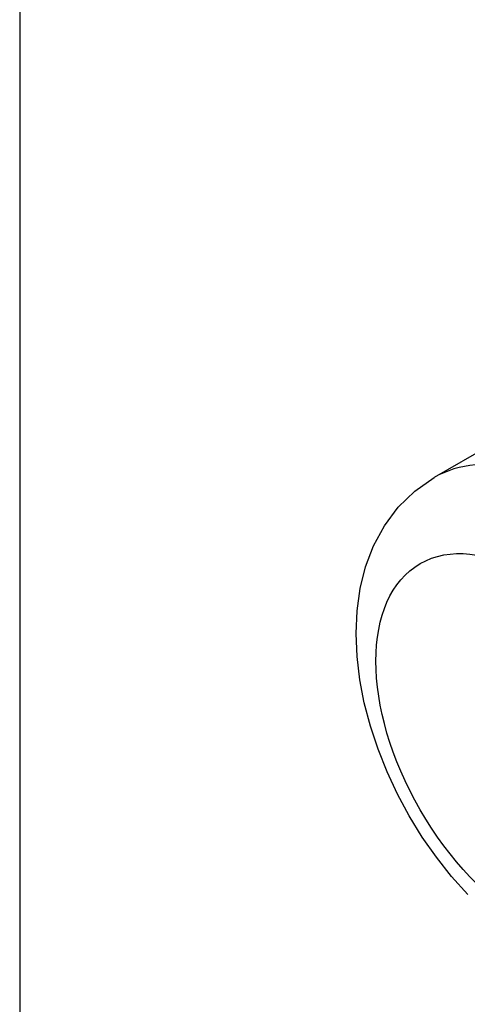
# Model space of a CAD drawing. Header units: inches. Extents: x 0 to 149, y -11 to 97.
# Tile 49 of 65: x 126.216 to 126.424, y 53.789 to 54.249. Entities that reach past the tile are written whole.
import ezdxf

# ---------------------------------------------------------------- set-up
doc = ezdxf.new("R2010")
doc.units = ezdxf.units.IN
doc.header["$LTSCALE"] = 8.944272
doc.header["$MEASUREMENT"] = 0
doc.layers.add('Visible Edges(ANSI)', color=7, linetype='Continuous', lineweight=25)
doc.layers.add('Visible Tangent Edges(ANSI)', color=7, linetype='Continuous', lineweight=25)

msp = doc.modelspace()

# ---------------------------------------------------------------- linework, layer by layer
at = {"layer": 'Visible Edges(ANSI)'}
msp.add_line((126.44214, 54.05439), (126.40873, 54.0351), dxfattribs=at)
at = {"layer": 'Visible Edges(ANSI)', "flags": 128}
msp.add_lwpolyline([(126.42442, 53.84062), (126.4169, 53.84907), (126.40983, 53.85804), (126.40325, 53.86747), (126.3972, 53.87729), (126.39172, 53.88744), (126.38684, 53.89785), (126.38261, 53.90846), (126.37905, 53.91919), (126.37621, 53.93), (126.37412, 53.94083), (126.37283, 53.95162), (126.37239, 53.96232), (126.37285, 53.9729), (126.3743, 53.98329), (126.37683, 53.99346), (126.38056, 54.0033), (126.38557, 54.01262), (126.39197, 54.02123), (126.39975, 54.02883), (126.40873, 54.0351)], dxfattribs=at)
at = {"layer": 'Visible Tangent Edges(ANSI)'}
msp.add_line((126.21552, 60.48466), (126.21552, 53.7724), dxfattribs=at)
msp.add_ellipse((126.47418, 53.92173), major_axis=(0.06545, -0.11337), ratio=0.57735, start_param=0, end_param=3.141593, dxfattribs=at)
msp.add_ellipse((126.45191, 53.90888), major_axis=(0.0497, -0.08609), ratio=0.57735, dxfattribs=at)

doc.saveas('drawing.dxf')
